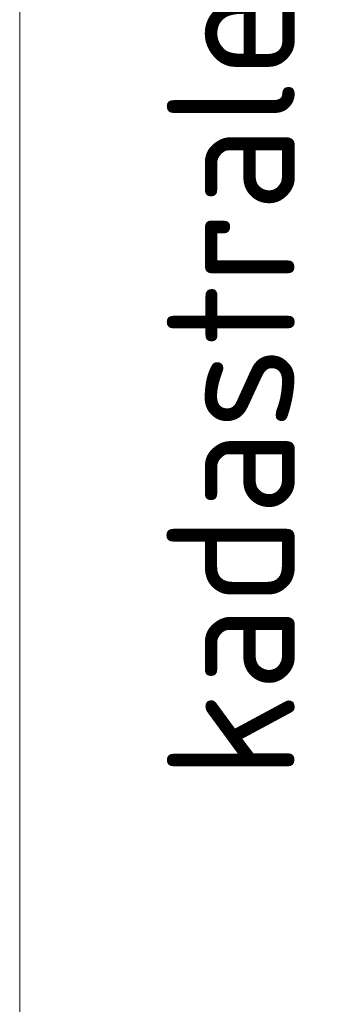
# Model space of a CAD drawing. Header units: metres. Extents: x 180716 to 180809, y 418548 to 418668.
# Tile 55 of 148: x 180795.49 to 180795.939, y 418576.659 to 418578.045. Entities that reach past the tile are written whole.
import ezdxf

# ---------------------------------------------------------------- set-up
doc = ezdxf.new("R2010")
doc.units = ezdxf.units.M
doc.layers.get('0').update_dxf_attribs({"color": 30, "lineweight": 0})
doc.layers.add('B-WE-KG-GRENS_PERCEEL-SD', color=253, linetype='Continuous', lineweight=0)
doc.layers.add('B-WE-VH-M', color=253, linetype='Continuous', lineweight=0)
doc.styles.add('NLCS-ISO-M100-T18', font='NLCS-ISO.ttf', dxfattribs={"height": 0.18})
doc.styles.get("Standard").update_dxf_attribs({"font": 'arial.ttf'})
doc.linetypes.add('KG-KADASTRAAL', pattern='A,5.5,-2,["K",Standard,S=1.8,R=0,X=0,Y=-0.9],-2,5.5,-2,[5,NLCS.shx,S=0.75,R=0,X=0,Y=0],-2', length=19)

# ---------------------------------------------------------------- blocks, each defined once
blk = doc.blocks.new('SKG-GRENS_PERCEEL-D')
at = {"linetype": 'KG-KADASTRAAL', "ltscale": 0.15, "flags": 128}
blk.add_lwpolyline([(0, 0), (0, 3.5121)], dxfattribs=at)

msp = doc.modelspace()

# ---------------------------------------------------------------- block references
at = {"layer": 'B-WE-KG-GRENS_PERCEEL-SD'}
msp.add_blockref('SKG-GRENS_PERCEEL-D', (180795.4905, 418575.3888), dxfattribs=at)

# ---------------------------------------------------------------- texts
at = {"layer": 'B-WE-VH-M', "insert": (180795.6977, 418576.9754), "char_height": 0.18, "attachment_point": 1, "rotation": 90, "style": 'NLCS-ISO-M100-T18'}
msp.add_mtext_dynamic_manual_height_columns('kadastrale grens', width=1.916583, gutter_width=12.5, heights=[0], dxfattribs=at)

doc.saveas('drawing.dxf')
